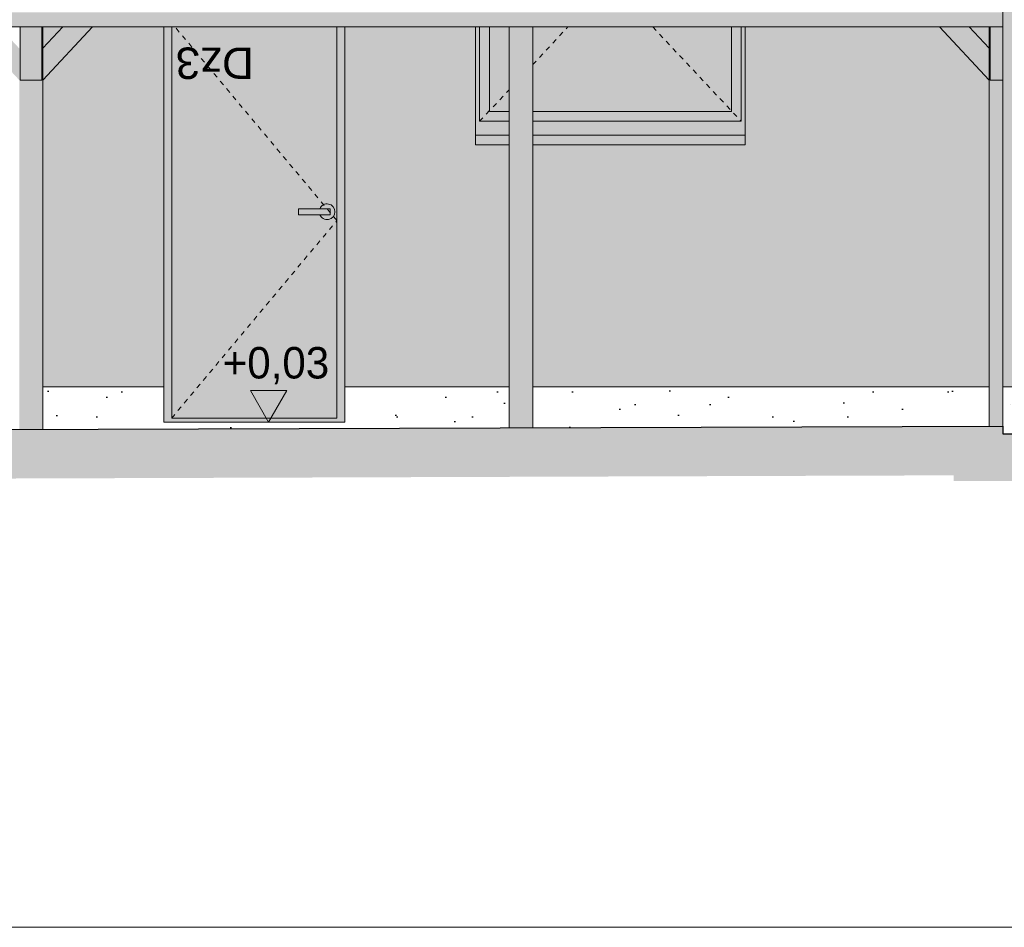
# Model space of a CAD drawing. Extents: x -547885 to -186295, y -25370 to 156194.
# Tile 254 of 256: x -356901 to -351896, y -22870 to -18253. Entities that reach past the tile are written whole.
import ezdxf

# ---------------------------------------------------------------- set-up
doc = ezdxf.new("R2010")
doc.units = 0
doc.header["$MEASUREMENT"] = 0
doc.linetypes.add('Hidden Line', pattern=[50, 25, -25])
for name, color, linetype, lineweight in [('Arch drzwi_Nr_Pióra__21', 7, 'Continuous', 9), ('Arch drzwi_Nr_Pióra__5', 7, 'Continuous', 13), ('Arch okna_Nr_Pióra__5', 7, 'Continuous', 13), ('Arch opisy okien_Nr_Pióra__21', 7, 'Continuous', 9), ('Arch stropy_Nr_Pióra__1', 7, 'Continuous', 25), ('ARCH TABELA_Nr_Pióra__21', 7, 'Continuous', 9), ('arch wypelnienia_Nr_Pióra__1', 7, 'Continuous', 25), ('arch wypelnienia_Nr_Pióra__21', 7, 'Continuous', 9), ('INWENT KONST. DREWNIANA_Nr_Pióra__21', 7, 'Continuous', 9), ('INWENT WYMIARY_Nr_Pióra__21', 7, 'Continuous', 9), ('INWENT. OKNA_Nr_Pióra__5', 7, 'Continuous', 13), ('INWENT.ŚCIANY_Nr_Pióra__21', 7, 'Continuous', 9), ('INWENT.ŚCIANY_Nr_Pióra__5', 7, 'Continuous', 13)]:
    doc.layers.add(name, color=color, linetype=linetype, lineweight=lineweight)
doc.layers.add('arch wypelnienia_Nr_Pióra__119', color=7, linetype='Continuous', lineweight=13, true_color=0xd9d1d0)
doc.layers.add('arch wypelnienia_Nr_Pióra__2', color=7, linetype='Continuous', lineweight=13, true_color=0x7f7f7f)
doc.layers.add('INWENT WYMIARY', color=7, linetype='Continuous')
doc.styles.add('GENERATED_STYLE_10', font='arial.ttf')
doc.styles.add('GENERATED_STYLE_2', font='txt')
pattern_1 = [(45, (0, 600), (-190.91883, 190.91883), [0, -180, 0, -270]), (110, (600, 600), (253.717, 92.34544), [0, -132, 0, -228])]

# ---------------------------------------------------------------- blocks, each defined once
blk = doc.blocks.new('Wymiary_132', base_point=(-355635.6, -20299.6))
at = {"layer": 'INWENT WYMIARY_Nr_Pióra__21', "linetype": 'Continuous'}
blk.add_hatch(color=256, dxfattribs=at).paths.add_polyline_path([(-355635.6, -20299.6), (-355728.4, -20139.6), (-355542.8, -20139.6)], flags=0)
for p, q in [((-355635.6, -20299.6), (-355728.4, -20139.6)), ((-355728.4, -20139.6), (-355542.8, -20139.6)), ((-355542.8, -20139.6), (-355635.6, -20299.6)), ((-355635.6, -20299.6), (-355755.6, -20299.6)), ((-355635.6, -20299.6), (-355515.6, -20299.6))]:
    blk.add_line(p, q, dxfattribs=at)
at = {"layer": 'INWENT WYMIARY_Nr_Pióra__21', "insert": (-355869, -20107.6), "char_height": 160, "attachment_point": 7, "style": 'GENERATED_STYLE_2'}
blk.add_mtext('{+0,03}', dxfattribs=at)

msp = doc.modelspace()

# ---------------------------------------------------------------- hatches: boundary and pattern name
at = {"layer": 'arch wypelnienia_Nr_Pióra__1', "linetype": 'Continuous'}
h = msp.add_hatch(dxfattribs=at)
h.set_pattern_fill('Carpet', color=256, style=0, pattern_type=2)
h.set_pattern_definition(pattern_1)
h.paths.add_polyline_path([(-356783.3, -20336.5), (-354413.3, -20328.5), (-354413.3, -20119.6), (-355248.3, -20119.6), (-355248.3, -20299.6), (-356168.3, -20299.6), (-356168.3, -20119.6), (-356783.3, -20119.6)], flags=0)
h = msp.add_hatch(dxfattribs=at)
h.set_pattern_fill('Carpet', color=256, style=0, pattern_type=2)
h.set_pattern_definition(pattern_1)
h.paths.add_polyline_path([(-354293.3, -20328), (-351973.3, -20320.2), (-351973.3, -20119.6), (-354293.3, -20119.6)], flags=0)
h = msp.add_hatch(dxfattribs=at)
h.set_pattern_fill('Carpet', color=256, style=0, pattern_type=2)
h.set_pattern_definition(pattern_1)
h.paths.add_polyline_path([(-351023.3, -20359.6), (-351023.3, -20119.6), (-351343.3, -20119.6), (-351343.3, -20205.1, -0.202066), (-351350.5, -20222.2, -0.121353), (-351363.1, -20231.6, -0.067455), (-351380.4, -20237.7, -0.058475), (-351398.3, -20239.6, -0.059092), (-351416, -20237.8, -0.091539), (-351437.8, -20229.1, -0.107944), (-351447.6, -20220.5, -0.180916), (-351453.3, -20205.1), (-351453.3, -20119.6), (-351903.3, -20119.6), (-351903.3, -20320), (-351903.3, -20359.6)], flags=0)
at = {"layer": 'arch wypelnienia_Nr_Pióra__119', "linetype": 'Continuous', "lineweight": 0, "true_color": 0x363434}
for points in [[(-351903.3, -15229.6), (-351903.3, -20119.6), (-351453.3, -20119.6), (-351453.3, -15894.6), (-351473.3, -15894.6), (-351473.3, -15229.6)], [(-356681.8, -18289.6), (-356783.3, -18289.6), (-356783.3, -18398.4)], [(-356783.3, -20119.6), (-356168.3, -20119.6), (-356168.3, -18289.6), (-356531.3, -18289.6), (-356783.3, -18559.6)], [(-355248.3, -18289.6), (-355248.3, -20119.6), (-354413.3, -20119.6), (-354413.3, -18889.6), (-354583.3, -18889.6), (-354583.3, -18289.6)], [(-354293.3, -20119.6), (-351973.3, -20119.6), (-351973.3, -18559.6), (-352225.3, -18289.6), (-353213.3, -18289.6), (-353213.3, -18889.6), (-354293.3, -18889.6)], [(-351973.3, -18398.4), (-351973.3, -18289.6), (-352074.9, -18289.6)]]:
    msp.add_hatch(color=250, dxfattribs=at).paths.add_polyline_path(points, flags=0)
at = {"layer": 'arch wypelnienia_Nr_Pióra__2', "linetype": 'Continuous', "lineweight": 0, "true_color": 0x3f3f3f}
h = msp.add_hatch(color=250, dxfattribs=at)
h.paths.add_polyline_path([(-366883.3, -18289.6), (-366683.3, -18289.6), (-366683.3, -20349.6), (-366563.3, -20349.6), (-366563.3, -18559.6), (-366311.3, -18289.6), (-364423.3, -18289.6), (-364423.3, -20349.6), (-364303.3, -20349.6), (-364303.3, -18289.6), (-362165.3, -18289.6), (-361913.3, -18559.6), (-361913.3, -20349.6), (-361793.3, -20349.6), (-361793.3, -18559.6), (-361541.3, -18289.6), (-359413.3, -18289.6), (-359413.3, -20345.4), (-359293.3, -20345), (-359293.3, -18289.6), (-357155.3, -18289.6), (-356903.3, -18559.6), (-356903.3, -20336.9), (-356783.3, -20336.5), (-356783.3, -18559.6), (-356531.3, -18289.6), (-354413.3, -18289.6), (-354413.3, -20328.5), (-354293.3, -20328), (-354293.3, -18289.6), (-352225.3, -18289.6), (-351973.3, -18559.6), (-351973.3, -20320.2), (-351903.3, -20320), (-351903.3, -18559.6), (-351903.3, -18289.6), (-351903.3, -18215.9), (-366883.3, -18215.9)], flags=0)
h.paths.add_polyline_path([(-366461.8, -18289.6), (-366563.3, -18398.4), (-366563.3, -18289.6)], flags=0)
h.paths.add_polyline_path([(-362014.9, -18289.6), (-361913.3, -18289.6), (-361913.3, -18398.4)], flags=0)
h.paths.add_polyline_path([(-361793.3, -18398.4), (-361793.3, -18289.6), (-361691.8, -18289.6)], flags=0)
h.paths.add_polyline_path([(-356903.3, -18398.4), (-357004.9, -18289.6), (-356903.3, -18289.6)], flags=0)
h.paths.add_polyline_path([(-356783.3, -18398.4), (-356783.3, -18289.6), (-356681.8, -18289.6)], flags=0)
h.paths.add_polyline_path([(-352074.9, -18289.6), (-351973.3, -18289.6), (-351973.3, -18398.4)], flags=0)
at = {"layer": 'arch wypelnienia_Nr_Pióra__2', "linetype": 'Continuous'}
for points in [[(-356168.3, -20299.6), (-355248.3, -20299.6), (-355248.3, -18289.6), (-356168.3, -18289.6)], [(-354583.3, -18289.6), (-354583.3, -18539.6), (-354513.3, -18539.6), (-354513.3, -18289.6)], [(-353213.3, -18539.6), (-353213.3, -18289.6), (-353283.3, -18289.6), (-353283.3, -18539.6)], [(-354583.3, -18889.6), (-354413.3, -18889.6), (-354413.3, -18719.6), (-354513.3, -18719.6), (-354513.3, -18539.6), (-354583.3, -18539.6)], [(-354293.3, -18889.6), (-353213.3, -18889.6), (-353213.3, -18539.6), (-353283.3, -18539.6), (-353283.3, -18719.6), (-354293.3, -18719.6)]]:
    msp.add_hatch(color=256, dxfattribs=at).paths.add_polyline_path(points, flags=0)
at = {"layer": 'arch wypelnienia_Nr_Pióra__2', "linetype": 'Continuous', "lineweight": 0, "true_color": 0x1f1f1f}
for points in [[(-354513.3, -18719.6), (-354413.3, -18719.6), (-354413.3, -18289.6), (-354513.3, -18289.6)], [(-354293.3, -18719.6), (-353283.3, -18719.6), (-353283.3, -18289.6), (-354293.3, -18289.6)]]:
    msp.add_hatch(color=250, dxfattribs=at).paths.add_polyline_path(points, flags=0)
at = {"layer": 'arch wypelnienia_Nr_Pióra__21', "linetype": 'Continuous'}
msp.add_hatch(color=256, dxfattribs=at).paths.add_polyline_path([(-370973.3, -20599.6), (-360763.3, -20599.6), (-352152.6, -20570.5), (-352152.7, -20599.6), (-350083.3, -20599.6), (-350083.3, -20359.6), (-351903.3, -20359.6), (-351903.3, -20320), (-360763.3, -20349.6), (-370973.3, -20349.6)], flags=0)

# ---------------------------------------------------------------- linework, layer by layer
at = {"layer": 'Arch drzwi_Nr_Pióra__21', "linetype": 'Continuous'}
for p, q in [((-356128.3, -18289.6), (-356128.3, -20279.6)), ((-355288.3, -18289.6), (-355288.3, -20279.6)), ((-355483.3, -19244.6), (-355483.3, -19214.6)), ((-355483.3, -19214.6), (-355323.3, -19214.6)), ((-355323.3, -19214.6), (-355323.3, -19244.6)), ((-355323.3, -19244.6), (-355483.3, -19244.6)), ((-356168.3, -20299.6), (-355248.3, -20299.6)), ((-356128.3, -20279.6), (-355288.3, -20279.6))]:
    msp.add_line(p, q, dxfattribs=at)
msp.add_arc((-355338.3, -19229.6), 40, 202.0243, 157.9757, dxfattribs=at)
at = {"layer": 'Arch drzwi_Nr_Pióra__5', "linetype": 'Hidden Line'}
for p, q in [((-355288.3, -19274.6), (-356111.6, -18289.6)), ((-356128.3, -20279.6), (-355288.3, -19274.6))]:
    msp.add_line(p, q, dxfattribs=at)
at = {"layer": 'Arch okna_Nr_Pióra__5', "linetype": 'Hidden Line'}
for p, q in [((-354293.3, -18481.3), (-354113.7, -18289.6)), ((-353682.9, -18289.6), (-353233.3, -18769.6)), ((-354563.3, -18769.6), (-354413.3, -18609.5))]:
    msp.add_line(p, q, dxfattribs=at)
at = {"layer": 'Arch stropy_Nr_Pióra__1', "linetype": 'Continuous'}
for p, q in [((-360663.3, -20349.6), (-351903.3, -20320)), ((-351903.3, -20320), (-351903.3, -20359.6)), ((-351903.3, -20359.6), (-350083.3, -20359.6))]:
    msp.add_line(p, q, dxfattribs=at)
at = {"layer": 'ARCH TABELA_Nr_Pióra__21', "linetype": 'Continuous'}
msp.add_line((-330223.3, -22869.6), (-370973.3, -22869.6), dxfattribs=at)
msp.add_line((-330223.3, -22869.6), (-370973.3, -22869.6), dxfattribs=at)
at = {"layer": 'INWENT KONST. DREWNIANA_Nr_Pióra__21', "linetype": 'Continuous'}
for p, q in [((-366883.3, -18289.6), (-351903.3, -18289.6)), ((-356898.3, -18559.6), (-356898.3, -18289.6)), ((-356788.3, -18559.6), (-356788.3, -18289.6)), ((-356783.3, -18398.4), (-356681.8, -18289.6)), ((-356783.3, -18559.6), (-356531.3, -18289.6)), ((-356783.3, -18289.6), (-356783.3, -20336.5)), ((-354413.3, -18289.6), (-354413.3, -20328.5)), ((-354293.3, -18289.6), (-354293.3, -20328)), ((-351973.3, -18559.6), (-352225.3, -18289.6)), ((-351973.3, -18398.4), (-352074.9, -18289.6)), ((-351973.3, -18289.6), (-351973.3, -20320.2)), ((-351968.3, -18559.6), (-351968.3, -18289.6)), ((-356788.3, -18559.6), (-356898.3, -18559.6)), ((-351903.3, -18559.6), (-351968.3, -18559.6))]:
    msp.add_line(p, q, dxfattribs=at)
at = {"layer": 'INWENT. OKNA_Nr_Pióra__5', "linetype": 'Continuous'}
for p, q in [((-354563.3, -18289.6), (-354563.3, -18769.6)), ((-354513.3, -18289.6), (-354513.3, -18719.6)), ((-353283.3, -18289.6), (-353283.3, -18719.6)), ((-353233.3, -18289.6), (-353233.3, -18769.6)), ((-354513.3, -18719.6), (-354413.3, -18719.6)), ((-354293.3, -18719.6), (-353283.3, -18719.6)), ((-354563.3, -18769.6), (-354413.3, -18769.6)), ((-354293.3, -18769.6), (-353233.3, -18769.6))]:
    msp.add_line(p, q, dxfattribs=at)
at = {"layer": 'INWENT.ŚCIANY_Nr_Pióra__21', "linetype": 'Continuous'}
for p, q in [((-356168.3, -18289.6), (-356168.3, -20299.6)), ((-355248.3, -18289.6), (-355248.3, -20299.6)), ((-354583.3, -18889.6), (-354583.3, -18289.6)), ((-353213.3, -18289.6), (-353213.3, -18889.6)), ((-354583.3, -18839.6), (-354413.3, -18839.6)), ((-354293.3, -18839.6), (-353213.3, -18839.6)), ((-354583.3, -18889.6), (-354413.3, -18889.6)), ((-354293.3, -18889.6), (-353213.3, -18889.6))]:
    msp.add_line(p, q, dxfattribs=at)
at = {"layer": 'INWENT.ŚCIANY_Nr_Pióra__5', "linetype": 'Continuous'}
for p, q in [((-351903.3, -15229.6), (-351903.3, -20320)), ((-356168.3, -20119.6), (-356783.3, -20119.6)), ((-354413.3, -20119.6), (-355248.3, -20119.6)), ((-351973.3, -20119.6), (-354293.3, -20119.6)), ((-351453.3, -20119.6), (-351903.3, -20119.6))]:
    msp.add_line(p, q, dxfattribs=at)

# ---------------------------------------------------------------- block references
at = {"layer": 'INWENT WYMIARY', "linetype": 'Continuous'}
msp.add_blockref('Wymiary_132', (-355635.6, -20299.6), dxfattribs=at)

# ---------------------------------------------------------------- texts
at = {"layer": 'Arch opisy okien_Nr_Pióra__21', "linetype": 'Continuous', "insert": (-356108.1, -18554.3), "char_height": 160, "attachment_point": 3, "rotation": 180, "style": 'GENERATED_STYLE_10'}
msp.add_mtext('{Dz3}', dxfattribs=at)

doc.saveas('drawing.dxf')
